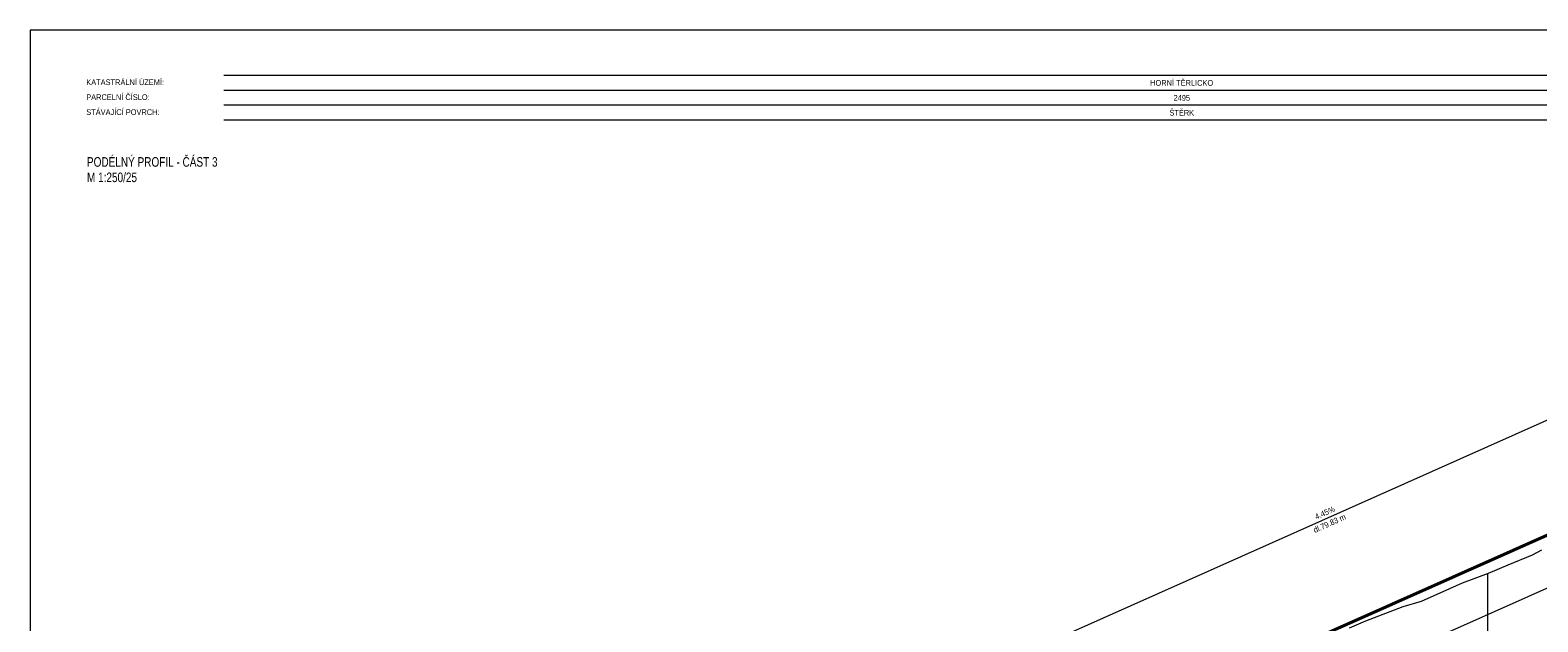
# Model space of a CAD drawing. Header units: metres. Extents: x 8701 to 8963, y -552 to -404.
# Tile 3 of 6: x 8701 to 8832, y -455 to -404. Entities that reach past the tile are written whole.
import ezdxf
from ezdxf.enums import TextEntityAlignment as Align

# ---------------------------------------------------------------- set-up
doc = ezdxf.new("R2010")
doc.units = ezdxf.units.M
doc.header["$MEASUREMENT"] = 0
for name, color, linetype, lineweight in [('1', 7, 'Continuous', 0), ('56', 7, 'Continuous', 0), ('profil_popis', 7, 'Continuous', 0), ('RAMECEK', 7, 'Continuous', 0), ('STANIČENÍ', 1, 'Continuous', 13), ('TEREN', 7, 'Continuous', 13), ('Vrstva 1', 7, 'Continuous', 0)]:
    doc.layers.add(name, color=color, linetype=linetype, lineweight=lineweight)
doc.styles.add('Style-Arial', font='arial.ttf')

msp = doc.modelspace()

# ---------------------------------------------------------------- linework, layer by layer
at = {"layer": '1', "color": 7, "lineweight": 13, "ltscale": 0.5}
for p, q in [((8884.17, -407.85), (8717.37, -407.85)), ((8884.17, -409.15), (8717.37, -409.15)), ((8884.17, -410.45), (8717.37, -410.45)), ((8884.17, -411.75), (8717.37, -411.75))]:
    msp.add_line(p, q, dxfattribs=at)
at = {"layer": 'profil_popis', "lineweight": 0, "flags": 128}
msp.add_lwpolyline([(8827.37, -451.2), (8827.37, -518.3)], dxfattribs=at)
at = {"layer": 'RAMECEK', "ltscale": 0.25, "flags": 128}
msp.add_lwpolyline([(8700.52, -403.91), (8700.52, -552.41), (8963.02, -552.41), (8963.02, -403.91)], close=True, dxfattribs=at)
at = {"layer": 'STANIČENÍ', "color": 1, "lineweight": 13}
for p, q in [((8773.51, -464.14), (8853.34, -428.6)), ((8789.81, -471.48), (8841.9, -448.29))]:
    msp.add_line(p, q, dxfattribs=at)
at = {"layer": 'STANIČENÍ', "color": 1, "lineweight": 40}
msp.add_line((8789.81, -466.88), (8841.9, -443.69), dxfattribs=at)
at = {"layer": 'TEREN', "linetype": 'Continuous', "lineweight": 13, "flags": 128}
msp.add_lwpolyline([(8815.38, -455.92), (8816.79, -455.32), (8820.04, -454.05), (8821.63, -453.6), (8825.2, -452.01), (8827.48, -451.16), (8829.19, -450.43), (8831.29, -449.56), (8832.12, -449.12)], dxfattribs=at)

# ---------------------------------------------------------------- texts
at = {"layer": '56', "color": 7, "lineweight": 0, "style": 'Style-Arial', "width": 0.74}
for s, p in [(' KATASTRÁLNÍ ÚZEMÍ:', (8705.22, -408.19)), (' PARCELNÍ ČÍSLO:', (8705.22, -409.49)), (' STÁVAJÍCÍ POVRCH:', (8705.22, -410.79))]:
    msp.add_text(s, height=0.5, rotation=0, dxfattribs=at).set_placement(p, align=Align.TOP_LEFT)
at = {"layer": 'profil_popis', "color": 1, "style": 'Style-Arial', "width": 0.748}
msp.add_text(' M 1:250/25', height=0.8333, rotation=0, dxfattribs=at).set_placement((8705.22, -416.3), align=Align.TOP_LEFT)
at = {"layer": 'profil_popis', "color": 1, "insert": (8705.22, -414.96), "char_height": 0.8333, "attachment_point": 1, "rotation": 0, "line_spacing_factor": 0.6, "style": 'Style-Arial'}
msp.add_mtext('\\H1x;\\W0.748; PODÉLNÝ PROFIL - ČÁST 3', dxfattribs=at)
at = {"layer": 'STANIČENÍ', "color": 1, "style": 'Style-Arial', "width": 0.74}
msp.add_text('dl.79.83 m', height=0.5, rotation=24.0002, dxfattribs=at).set_placement((8813.53, -446.6), align=Align.TOP_CENTER)
msp.add_text('4.45%', height=0.5, rotation=24.0002, dxfattribs=at).set_placement((8813.32, -446.14), align=Align.CENTER)
at = {"layer": 'Vrstva 1', "color": 7, "linetype": 'Continuous', "lineweight": 13, "style": 'Style-Arial', "width": 0.74}
for s, rotation, p in [('HORNÍ TĚRLICKO', 0, (8800.76, -408.5)), ('ŠTĚRK', 0, (8800.77, -411.1)), ('2495', 360, (8800.77, -409.8))]:
    msp.add_text(s, height=0.5, rotation=rotation, dxfattribs=at).set_placement(p, align=Align.MIDDLE_CENTER)

doc.saveas('drawing.dxf')
